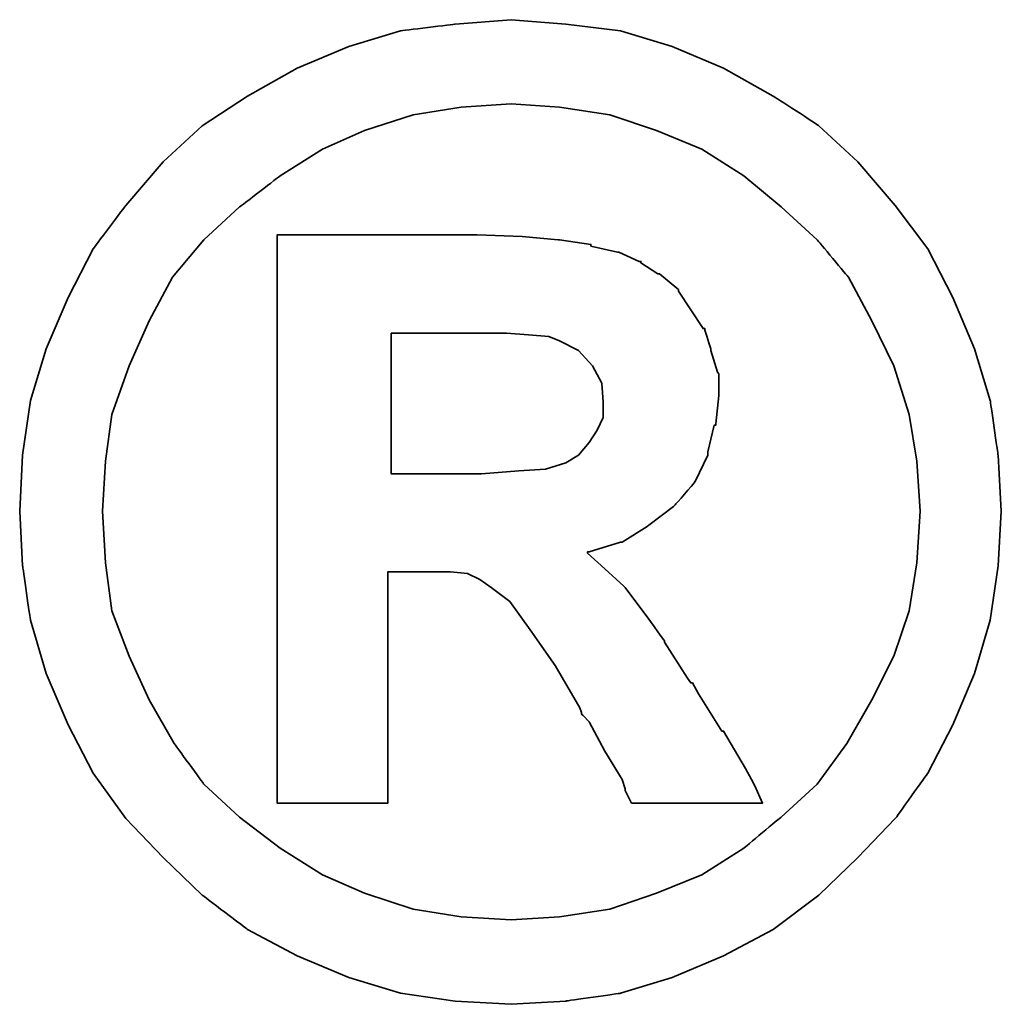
# Model space of a CAD drawing. Header units: millimetres. Extents: x 25 to 410, y 132 to 267.
# Tile 46 of 49: x 334.76 to 336.4, y 175.65 to 177.3. Entities that reach past the tile are written whole.
import ezdxf

# ---------------------------------------------------------------- set-up
doc = ezdxf.new("R2010")
doc.units = ezdxf.units.MM
doc.layers.add('DIM', color=4, linetype='CONTINUOUS')
doc.layers.add('layer 1', color=7, linetype='CONTINUOUS')

# ---------------------------------------------------------------- blocks, each defined once
blk = doc.blocks.new('TBI MOTION logo(完整正式版)')
at = {"layer": 'layer 1', "color": 22, "lineweight": 35}
for points, knots in [([(81.20634, 4.98624), (81.20634, 4.98624), (81.18649, 5.32862), (81.18649, 5.32862), (81.18649, 5.32862), (81.18649, 5.32862), (81.13886, 5.66206), (81.13886, 5.66206), (81.13886, 5.66206), (81.13886, 5.66206), (81.04359, 5.97764), (81.04359, 5.97764), (81.04359, 5.97764), (81.04359, 5.97764), (80.91061, 6.29124), (80.91061, 6.29124), (80.91061, 6.29124), (80.91061, 6.29124), (80.75778, 6.58697), (80.75778, 6.58697), (80.75778, 6.58697), (80.75778, 6.58697), (80.5593, 6.85294), (80.5593, 6.85294), (80.5593, 6.85294), (80.5593, 6.85294), (80.33105, 7.1189), (80.33105, 7.1189), (80.33105, 7.1189), (80.33105, 7.1189), (80.09287, 7.33921), (80.09287, 7.33921), (80.09287, 7.33921), (80.09287, 7.33921), (79.815, 7.51982), (79.815, 7.51982), (79.815, 7.51982), (79.815, 7.51982), (79.51133, 7.69051), (79.51133, 7.69051), (79.51133, 7.69051), (79.51133, 7.69051), (79.19773, 7.8235), (79.19773, 7.8235), (79.19773, 7.8235), (79.19773, 7.8235), (78.88215, 7.91877), (78.88215, 7.91877), (78.88215, 7.91877), (78.88215, 7.91877), (78.54871, 7.95846), (78.54871, 7.95846), (78.54871, 7.95846), (78.54871, 7.95846), (78.21526, 7.98625), (78.21526, 7.98625), (78.21526, 7.98625), (78.21526, 7.98625), (77.87388, 7.95846), (77.87388, 7.95846), (77.87388, 7.95846), (77.87388, 7.95846), (77.54044, 7.91877), (77.54044, 7.91877), (77.54044, 7.91877), (77.54044, 7.91877), (77.22485, 7.8235), (77.22485, 7.8235), (77.22485, 7.8235), (77.22485, 7.8235), (76.91027, 7.69051), (76.91027, 7.69051), (76.91027, 7.69051), (76.91027, 7.69051), (76.6056, 7.51982), (76.6056, 7.51982), (76.6056, 7.51982), (76.6056, 7.51982), (76.32972, 7.33921), (76.32972, 7.33921), (76.32972, 7.33921), (76.32972, 7.33921), (76.09154, 7.1189), (76.09154, 7.1189), (76.09154, 7.1189), (76.09154, 7.1189), (75.86329, 6.85294), (75.86329, 6.85294), (75.86329, 6.85294), (75.86329, 6.85294), (75.66382, 6.58697), (75.66382, 6.58697), (75.66382, 6.58697), (75.66382, 6.58697), (75.51099, 6.29124), (75.51099, 6.29124), (75.51099, 6.29124), (75.51099, 6.29124), (75.37702, 5.97764), (75.37702, 5.97764), (75.37702, 5.97764), (75.37702, 5.97764), (75.28175, 5.66206), (75.28175, 5.66206), (75.28175, 5.66206), (75.28175, 5.66206), (75.23411, 5.32862), (75.23411, 5.32862), (75.23411, 5.32862), (75.23411, 5.32862), (75.21625, 4.98624), (75.21625, 4.98624), (75.21625, 4.98624), (75.21625, 4.98624), (75.23411, 4.6528), (75.23411, 4.6528), (75.23411, 4.6528), (75.23411, 4.6528), (75.28175, 4.32035), (75.28175, 4.32035), (75.28175, 4.32035), (75.28175, 4.32035), (75.37702, 3.99583), (75.37702, 3.99583), (75.37702, 3.99583), (75.37702, 3.99583), (75.51099, 3.68224), (75.51099, 3.68224), (75.51099, 3.68224), (75.51099, 3.68224), (75.66382, 3.38749), (75.66382, 3.38749), (75.66382, 3.38749), (75.66382, 3.38749), (75.86329, 3.10963), (75.86329, 3.10963), (75.86329, 3.10963), (75.86329, 3.10963), (76.09154, 2.87145), (76.09154, 2.87145), (76.09154, 2.87145), (76.09154, 2.87145), (76.32972, 2.6432), (76.32972, 2.6432), (76.32972, 2.6432), (76.32972, 2.6432), (76.6056, 2.43381), (76.6056, 2.43381), (76.6056, 2.43381), (76.6056, 2.43381), (76.91027, 2.27205), (76.91027, 2.27205), (76.91027, 2.27205), (76.91027, 2.27205), (77.22485, 2.13906), (77.22485, 2.13906), (77.22485, 2.13906), (77.22485, 2.13906), (77.54044, 2.0438), (77.54044, 2.0438), (77.54044, 2.0438), (77.54044, 2.0438), (77.87388, 1.99616), (77.87388, 1.99616), (77.87388, 1.99616), (77.87388, 1.99616), (78.21526, 1.97631), (78.21526, 1.97631), (78.21526, 1.97631), (78.21526, 1.97631), (78.54871, 1.99616), (78.54871, 1.99616), (78.54871, 1.99616), (78.54871, 1.99616), (78.88215, 2.0438), (78.88215, 2.0438), (78.88215, 2.0438), (78.88215, 2.0438), (79.19773, 2.13906), (79.19773, 2.13906), (79.19773, 2.13906), (79.19773, 2.13906), (79.51133, 2.27205), (79.51133, 2.27205), (79.51133, 2.27205), (79.51133, 2.27205), (79.815, 2.43381), (79.815, 2.43381), (79.815, 2.43381), (79.815, 2.43381), (80.09287, 2.6432), (80.09287, 2.6432), (80.09287, 2.6432), (80.09287, 2.6432), (80.33105, 2.87145), (80.33105, 2.87145), (80.33105, 2.87145), (80.33105, 2.87145), (80.5593, 3.10963), (80.5593, 3.10963), (80.5593, 3.10963), (80.5593, 3.10963), (80.75778, 3.38749), (80.75778, 3.38749), (80.75778, 3.38749), (80.75778, 3.38749), (80.91061, 3.68224), (80.91061, 3.68224), (80.91061, 3.68224), (80.91061, 3.68224), (81.04359, 3.99583), (81.04359, 3.99583), (81.04359, 3.99583), (81.04359, 3.99583), (81.13886, 4.32035), (81.13886, 4.32035), (81.13886, 4.32035), (81.13886, 4.32035), (81.18649, 4.6528), (81.18649, 4.6528), (81.18649, 4.6528), (81.18649, 4.6528), (81.20634, 4.98624), (81.20634, 4.98624)], [0, 0, 0, 0, 0.0178571, 0.0178571, 0.0178571, 0.0178572, 0.0357143, 0.0357143, 0.0357143, 0.0357143, 0.0535714, 0.0535714, 0.0535714, 0.0535714, 0.0714286, 0.0714286, 0.0714286, 0.0714286, 0.0892857, 0.0892857, 0.0892857, 0.0892857, 0.1071429, 0.1071429, 0.1071429, 0.1071429, 0.125, 0.125, 0.125, 0.125, 0.1428571, 0.1428571, 0.1428571, 0.1428572, 0.1607143, 0.1607143, 0.1607143, 0.1607143, 0.1785714, 0.1785714, 0.1785714, 0.1785714, 0.1964286, 0.1964286, 0.1964286, 0.1964286, 0.2142857, 0.2142857, 0.2142857, 0.2142857, 0.2321429, 0.2321429, 0.2321429, 0.2321429, 0.25, 0.25, 0.25, 0.25, 0.2678571, 0.2678571, 0.2678571, 0.2678572, 0.2857143, 0.2857143, 0.2857143, 0.2857143, 0.3035714, 0.3035714, 0.3035714, 0.3035714, 0.3214286, 0.3214286, 0.3214286, 0.3214286, 0.3392857, 0.3392857, 0.3392857, 0.3392857, 0.3571429, 0.3571429, 0.3571429, 0.3571429, 0.375, 0.375, 0.375, 0.375, 0.3928571, 0.3928571, 0.3928571, 0.3928572, 0.4107143, 0.4107143, 0.4107143, 0.4107143, 0.4285714, 0.4285714, 0.4285714, 0.4285714, 0.4464286, 0.4464286, 0.4464286, 0.4464286, 0.4642857, 0.4642857, 0.4642857, 0.4642857, 0.4821429, 0.4821429, 0.4821429, 0.4821429, 0.5, 0.5, 0.5, 0.5, 0.5178571, 0.5178571, 0.5178571, 0.5178572, 0.5357143, 0.5357143, 0.5357143, 0.5357143, 0.5535714, 0.5535714, 0.5535714, 0.5535714, 0.5714286, 0.5714286, 0.5714286, 0.5714286, 0.5892857, 0.5892857, 0.5892857, 0.5892857, 0.6071429, 0.6071429, 0.6071429, 0.6071429, 0.625, 0.625, 0.625, 0.625, 0.6428571, 0.6428571, 0.6428571, 0.6428572, 0.6607143, 0.6607143, 0.6607143, 0.6607143, 0.6785714, 0.6785714, 0.6785714, 0.6785714, 0.6964286, 0.6964286, 0.6964286, 0.6964286, 0.7142857, 0.7142857, 0.7142857, 0.7142857, 0.7321429, 0.7321429, 0.7321429, 0.7321429, 0.75, 0.75, 0.75, 0.75, 0.7678571, 0.7678571, 0.7678571, 0.7678572, 0.7857143, 0.7857143, 0.7857143, 0.7857143, 0.8035714, 0.8035714, 0.8035714, 0.8035714, 0.8214286, 0.8214286, 0.8214286, 0.8214286, 0.8392857, 0.8392857, 0.8392857, 0.8392857, 0.8571429, 0.8571429, 0.8571429, 0.8571429, 0.875, 0.875, 0.875, 0.875, 0.8928571, 0.8928571, 0.8928571, 0.8928572, 0.9107143, 0.9107143, 0.9107143, 0.9107143, 0.9285714, 0.9285714, 0.9285714, 0.9285714, 0.9464286, 0.9464286, 0.9464286, 0.9464286, 0.9642857, 0.9642857, 0.9642857, 0.9642857, 0.9821429, 0.9821429, 0.9821429, 0.9821429, 1, 1, 1, 1]), ([(80.71014, 4.98624), (80.71014, 4.98624), (80.69129, 5.29091), (80.69129, 5.29091), (80.69129, 5.29091), (80.69129, 5.29091), (80.64464, 5.57672), (80.64464, 5.57672), (80.64464, 5.57672), (80.64464, 5.57672), (80.54937, 5.87245), (80.54937, 5.87245), (80.54937, 5.87245), (80.54937, 5.87245), (80.41639, 6.14833), (80.41639, 6.14833), (80.41639, 6.14833), (80.41639, 6.14833), (80.27349, 6.41429), (80.27349, 6.41429), (80.27349, 6.41429), (80.27349, 6.41429), (80.08295, 6.64255), (80.08295, 6.64255), (80.08295, 6.64255), (80.08295, 6.64255), (79.86264, 6.84301), (79.86264, 6.84301), (79.86264, 6.84301), (79.86264, 6.84301), (79.63439, 7.03355), (79.63439, 7.03355), (79.63439, 7.03355), (79.63439, 7.03355), (79.37835, 7.1963), (79.37835, 7.1963), (79.37835, 7.1963), (79.37835, 7.1963), (79.10246, 7.30944), (79.10246, 7.30944), (79.10246, 7.30944), (79.10246, 7.30944), (78.81665, 7.40471), (78.81665, 7.40471), (78.81665, 7.40471), (78.81665, 7.40471), (78.511, 7.45234), (78.511, 7.45234), (78.511, 7.45234), (78.511, 7.45234), (78.21526, 7.47219), (78.21526, 7.47219), (78.21526, 7.47219), (78.21526, 7.47219), (77.9106, 7.45234), (77.9106, 7.45234), (77.9106, 7.45234), (77.9106, 7.45234), (77.61685, 7.40471), (77.61685, 7.40471), (77.61685, 7.40471), (77.61685, 7.40471), (77.32012, 7.30944), (77.32012, 7.30944), (77.32012, 7.30944), (77.32012, 7.30944), (77.06309, 7.1963), (77.06309, 7.1963), (77.06309, 7.1963), (77.06309, 7.1963), (76.80606, 7.03355), (76.80606, 7.03355), (76.80606, 7.03355), (76.80606, 7.03355), (76.55797, 6.84301), (76.55797, 6.84301), (76.55797, 6.84301), (76.55797, 6.84301), (76.34063, 6.64255), (76.34063, 6.64255), (76.34063, 6.64255), (76.34063, 6.64255), (76.1491, 6.41429), (76.1491, 6.41429), (76.1491, 6.41429), (76.1491, 6.41429), (76.0062, 6.14833), (76.0062, 6.14833), (76.0062, 6.14833), (76.0062, 6.14833), (75.88314, 5.87245), (75.88314, 5.87245), (75.88314, 5.87245), (75.88314, 5.87245), (75.77794, 5.57672), (75.77794, 5.57672), (75.77794, 5.57672), (75.77794, 5.57672), (75.73924, 5.29091), (75.73924, 5.29091), (75.73924, 5.29091), (75.73924, 5.29091), (75.72039, 4.98624), (75.72039, 4.98624), (75.72039, 4.98624), (75.72039, 4.98624), (75.73924, 4.67165), (75.73924, 4.67165), (75.73924, 4.67165), (75.73924, 4.67165), (75.77794, 4.37791), (75.77794, 4.37791), (75.77794, 4.37791), (75.77794, 4.37791), (75.88314, 4.10102), (75.88314, 4.10102), (75.88314, 4.10102), (75.88314, 4.10102), (76.0062, 3.83407), (76.0062, 3.83407), (76.0062, 3.83407), (76.0062, 3.83407), (76.15902, 3.56811), (76.15902, 3.56811), (76.15902, 3.56811), (76.15902, 3.56811), (76.34063, 3.32001), (76.34063, 3.32001), (76.34063, 3.32001), (76.34063, 3.32001), (76.55797, 3.11955), (76.55797, 3.11955), (76.55797, 3.11955), (76.55797, 3.11955), (76.80606, 2.92901), (76.80606, 2.92901), (76.80606, 2.92901), (76.80606, 2.92901), (77.06309, 2.76725), (77.06309, 2.76725), (77.06309, 2.76725), (77.06309, 2.76725), (77.32012, 2.65412), (77.32012, 2.65412), (77.32012, 2.65412), (77.32012, 2.65412), (77.61685, 2.55786), (77.61685, 2.55786), (77.61685, 2.55786), (77.61685, 2.55786), (77.9106, 2.51022), (77.9106, 2.51022), (77.9106, 2.51022), (77.9106, 2.51022), (78.21526, 2.49137), (78.21526, 2.49137), (78.21526, 2.49137), (78.21526, 2.49137), (78.511, 2.51022), (78.511, 2.51022), (78.511, 2.51022), (78.511, 2.51022), (78.81665, 2.55786), (78.81665, 2.55786), (78.81665, 2.55786), (78.81665, 2.55786), (79.10246, 2.65412), (79.10246, 2.65412), (79.10246, 2.65412), (79.10246, 2.65412), (79.37835, 2.76725), (79.37835, 2.76725), (79.37835, 2.76725), (79.37835, 2.76725), (79.63439, 2.92901), (79.63439, 2.92901), (79.63439, 2.92901), (79.63439, 2.92901), (79.86264, 3.11955), (79.86264, 3.11955), (79.86264, 3.11955), (79.86264, 3.11955), (80.08295, 3.32001), (80.08295, 3.32001), (80.08295, 3.32001), (80.08295, 3.32001), (80.26356, 3.56811), (80.26356, 3.56811), (80.26356, 3.56811), (80.26356, 3.56811), (80.41639, 3.83407), (80.41639, 3.83407), (80.41639, 3.83407), (80.41639, 3.83407), (80.54937, 4.10102), (80.54937, 4.10102), (80.54937, 4.10102), (80.54937, 4.10102), (80.64464, 4.37791), (80.64464, 4.37791), (80.64464, 4.37791), (80.64464, 4.37791), (80.69129, 4.67165), (80.69129, 4.67165), (80.69129, 4.67165), (80.69129, 4.67165), (80.71014, 4.98624), (80.71014, 4.98624)], [0, 0, 0, 0, 0.0192308, 0.0192308, 0.0192308, 0.0192308, 0.0384615, 0.0384615, 0.0384615, 0.0384615, 0.0576923, 0.0576923, 0.0576923, 0.0576923, 0.0769231, 0.0769231, 0.0769231, 0.0769231, 0.0961538, 0.0961538, 0.0961538, 0.0961539, 0.1153846, 0.1153846, 0.1153846, 0.1153846, 0.1346154, 0.1346154, 0.1346154, 0.1346154, 0.1538462, 0.1538462, 0.1538462, 0.1538462, 0.1730769, 0.1730769, 0.1730769, 0.1730769, 0.1923077, 0.1923077, 0.1923077, 0.1923077, 0.2115385, 0.2115385, 0.2115385, 0.2115385, 0.2307692, 0.2307692, 0.2307692, 0.2307692, 0.25, 0.25, 0.25, 0.25, 0.2692308, 0.2692308, 0.2692308, 0.2692308, 0.2884615, 0.2884615, 0.2884615, 0.2884615, 0.3076923, 0.3076923, 0.3076923, 0.3076923, 0.3269231, 0.3269231, 0.3269231, 0.3269231, 0.3461538, 0.3461538, 0.3461538, 0.3461539, 0.3653846, 0.3653846, 0.3653846, 0.3653846, 0.3846154, 0.3846154, 0.3846154, 0.3846154, 0.4038462, 0.4038462, 0.4038462, 0.4038462, 0.4230769, 0.4230769, 0.4230769, 0.4230769, 0.4423077, 0.4423077, 0.4423077, 0.4423077, 0.4615385, 0.4615385, 0.4615385, 0.4615385, 0.4807692, 0.4807692, 0.4807692, 0.4807692, 0.5, 0.5, 0.5, 0.5, 0.5192308, 0.5192308, 0.5192308, 0.5192308, 0.5384615, 0.5384615, 0.5384615, 0.5384615, 0.5576923, 0.5576923, 0.5576923, 0.5576923, 0.5769231, 0.5769231, 0.5769231, 0.5769231, 0.5961538, 0.5961538, 0.5961538, 0.5961539, 0.6153846, 0.6153846, 0.6153846, 0.6153846, 0.6346154, 0.6346154, 0.6346154, 0.6346154, 0.6538462, 0.6538462, 0.6538462, 0.6538462, 0.6730769, 0.6730769, 0.6730769, 0.6730769, 0.6923077, 0.6923077, 0.6923077, 0.6923077, 0.7115385, 0.7115385, 0.7115385, 0.7115385, 0.7307692, 0.7307692, 0.7307692, 0.7307692, 0.75, 0.75, 0.75, 0.75, 0.7692308, 0.7692308, 0.7692308, 0.7692308, 0.7884615, 0.7884615, 0.7884615, 0.7884615, 0.8076923, 0.8076923, 0.8076923, 0.8076923, 0.8269231, 0.8269231, 0.8269231, 0.8269231, 0.8461538, 0.8461538, 0.8461538, 0.8461539, 0.8653846, 0.8653846, 0.8653846, 0.8653846, 0.8846154, 0.8846154, 0.8846154, 0.8846154, 0.9038462, 0.9038462, 0.9038462, 0.9038462, 0.9230769, 0.9230769, 0.9230769, 0.9230769, 0.9423077, 0.9423077, 0.9423077, 0.9423077, 0.9615385, 0.9615385, 0.9615385, 0.9615385, 0.9807692, 0.9807692, 0.9807692, 0.9807692, 1, 1, 1, 1]), ([(76.78721, 3.2823), (76.78721, 3.2823), (76.78721, 3.32001), (76.78721, 3.32001), (76.78721, 3.32001), (76.78721, 3.32001), (76.78721, 3.42422), (76.78721, 3.42422), (76.78721, 3.42422), (76.78721, 3.42422), (76.78721, 3.59689), (76.78721, 3.59689), (76.78721, 3.59689), (76.78721, 3.59689), (76.78721, 3.80529), (76.78721, 3.80529), (76.78721, 3.80529), (76.78721, 3.80529), (76.78721, 4.0524), (76.78721, 4.0524), (76.78721, 4.0524), (76.78721, 4.0524), (76.78721, 4.32035), (76.78721, 4.32035), (76.78721, 4.32035), (76.78721, 4.32035), (76.78721, 4.92868), (76.78721, 4.92868), (76.78721, 4.92868), (76.78721, 4.92868), (76.78721, 5.53801), (76.78721, 5.53801), (76.78721, 5.53801), (76.78721, 5.53801), (76.78721, 5.82482), (76.78721, 5.82482), (76.78721, 5.82482), (76.78721, 5.82482), (76.78721, 6.07291), (76.78721, 6.07291), (76.78721, 6.07291), (76.78721, 6.07291), (76.78721, 6.30017), (76.78721, 6.30017), (76.78721, 6.30017), (76.78721, 6.30017), (76.78721, 6.45399), (76.78721, 6.45399), (76.78721, 6.45399), (76.78721, 6.45399), (76.78721, 6.5572), (76.78721, 6.5572), (76.78721, 6.5572), (76.78721, 6.5572), (76.78721, 6.59689), (76.78721, 6.59689), (76.78721, 6.59689), (76.78721, 6.59689), (76.78721, 6.67232), (76.78721, 6.67232), (76.78721, 6.67232), (76.78721, 6.67232), (76.8537, 6.67232), (76.8537, 6.67232), (76.8537, 6.67232), (76.8537, 6.67232), (76.87355, 6.67232), (76.87355, 6.67232), (76.87355, 6.67232), (76.87355, 6.67232), (76.91027, 6.67232), (76.91027, 6.67232), (76.91027, 6.67232), (76.91027, 6.67232), (77.04424, 6.67232), (77.04424, 6.67232), (77.04424, 6.67232), (77.04424, 6.67232), (77.22485, 6.67232), (77.22485, 6.67232), (77.22485, 6.67232), (77.22485, 6.67232), (77.43524, 6.67232), (77.43524, 6.67232), (77.43524, 6.67232), (77.43524, 6.67232), (77.65357, 6.67232), (77.65357, 6.67232), (77.65357, 6.67232), (77.65357, 6.67232), (77.82625, 6.67232), (77.82625, 6.67232), (77.82625, 6.67232), (77.82625, 6.67232), (77.94037, 6.67232), (77.94037, 6.67232), (77.94037, 6.67232), (77.94037, 6.67232), (77.97709, 6.67232), (77.97709, 6.67232), (77.97709, 6.67232), (77.97709, 6.67232), (77.99694, 6.67232), (77.99694, 6.67232), (77.99694, 6.67232), (77.99694, 6.67232), (78.00686, 6.67232), (78.00686, 6.67232), (78.00686, 6.67232), (78.00686, 6.67232), (78.28275, 6.6624), (78.28275, 6.6624), (78.28275, 6.6624), (78.28275, 6.6624), (78.50107, 6.64255), (78.50107, 6.64255), (78.50107, 6.64255), (78.50107, 6.64255), (78.511, 6.64255), (78.511, 6.64255), (78.511, 6.64255), (78.511, 6.64255), (78.70154, 6.61476), (78.70154, 6.61476), (78.70154, 6.61476), (78.70154, 6.61476), (78.70154, 6.60483), (78.70154, 6.60483), (78.70154, 6.60483), (78.70154, 6.60483), (78.86429, 6.56713), (78.86429, 6.56713), (78.86429, 6.56713), (78.86429, 6.56713), (78.87223, 6.56713), (78.87223, 6.56713), (78.87223, 6.56713), (78.87223, 6.56713), (78.99727, 6.51056), (78.99727, 6.51056), (78.99727, 6.51056), (78.99727, 6.51056), (79.00719, 6.51056), (79.00719, 6.51056), (79.00719, 6.51056), (79.00719, 6.51056), (79.00719, 6.50162), (79.00719, 6.50162), (79.00719, 6.50162), (79.00719, 6.50162), (79.1104, 6.43415), (79.1104, 6.43415), (79.1104, 6.43415), (79.1104, 6.43415), (79.12132, 6.43415), (79.12132, 6.43415), (79.12132, 6.43415), (79.12132, 6.43415), (79.22552, 6.34781), (79.22552, 6.34781), (79.22552, 6.34781), (79.22552, 6.34781), (79.23544, 6.33888), (79.23544, 6.33888), (79.23544, 6.33888), (79.23544, 6.33888), (79.23544, 6.32895), (79.23544, 6.32895), (79.23544, 6.32895), (79.23544, 6.32895), (79.31087, 6.21483), (79.31087, 6.21483), (79.31087, 6.21483), (79.31087, 6.21483), (79.38629, 6.1007), (79.38629, 6.1007), (79.38629, 6.1007), (79.38629, 6.1007), (79.3972, 6.1007), (79.3972, 6.1007), (79.3972, 6.1007), (79.3972, 6.1007), (79.3972, 6.09078), (79.3972, 6.09078), (79.3972, 6.09078), (79.3972, 6.09078), (79.43392, 5.97764), (79.43392, 5.97764), (79.43392, 5.97764), (79.43392, 5.97764), (79.43392, 5.96772), (79.43392, 5.96772), (79.43392, 5.96772), (79.43392, 5.96772), (79.47362, 5.83474), (79.47362, 5.83474), (79.47362, 5.83474), (79.47362, 5.83474), (79.48156, 5.82482), (79.48156, 5.82482), (79.48156, 5.82482), (79.48156, 5.82482), (79.48156, 5.69977), (79.48156, 5.69977), (79.48156, 5.69977), (79.48156, 5.69977), (79.48156, 5.69183), (79.48156, 5.69183), (79.48156, 5.69183), (79.48156, 5.69183), (79.4637, 5.51915), (79.4637, 5.51915), (79.4637, 5.51915), (79.4637, 5.51915), (79.4637, 5.51122), (79.4637, 5.51122), (79.4637, 5.51122), (79.4637, 5.51122), (79.45377, 5.51122), (79.45377, 5.51122), (79.45377, 5.51122), (79.45377, 5.51122), (79.41507, 5.34847), (79.41507, 5.34847), (79.41507, 5.34847), (79.41507, 5.34847), (79.41507, 5.33854), (79.41507, 5.33854), (79.41507, 5.33854), (79.41507, 5.33854), (79.41507, 5.32862), (79.41507, 5.32862), (79.41507, 5.32862), (79.41507, 5.32862), (79.33865, 5.16785), (79.33865, 5.16785), (79.33865, 5.16785), (79.33865, 5.16785), (79.33071, 5.15693), (79.33071, 5.15693), (79.33071, 5.15693), (79.33071, 5.15693), (79.2156, 5.02495), (79.2156, 5.02495), (79.2156, 5.02495), (79.2156, 5.02495), (79.20567, 5.01502), (79.20567, 5.01502), (79.20567, 5.01502), (79.20567, 5.01502), (79.05483, 4.89991), (79.05483, 4.89991), (79.05483, 4.89991), (79.05483, 4.89991), (79.04491, 4.89197), (79.04491, 4.89197), (79.04491, 4.89197), (79.04491, 4.89197), (78.89208, 4.7967), (78.89208, 4.7967), (78.89208, 4.7967), (78.89208, 4.7967), (78.88215, 4.7967), (78.88215, 4.7967), (78.88215, 4.7967), (78.88215, 4.7967), (78.69161, 4.73913), (78.69161, 4.73913), (78.69161, 4.73913), (78.69161, 4.73913), (78.68169, 4.73913), (78.68169, 4.73913), (78.68169, 4.73913), (78.68169, 4.73913), (78.68169, 4.72921), (78.68169, 4.72921), (78.68169, 4.72921), (78.68169, 4.72921), (78.78688, 4.63394), (78.78688, 4.63394), (78.78688, 4.63394), (78.78688, 4.63394), (78.902, 4.52875), (78.902, 4.52875), (78.902, 4.52875), (78.902, 4.52875), (78.91093, 4.52081), (78.91093, 4.52081), (78.91093, 4.52081), (78.91093, 4.52081), (79.02506, 4.36798), (79.02506, 4.36798), (79.02506, 4.36798), (79.02506, 4.36798), (79.1501, 4.1953), (79.1501, 4.1953), (79.1501, 4.1953), (79.1501, 4.1953), (79.1501, 4.18736), (79.1501, 4.18736), (79.1501, 4.18736), (79.1501, 4.18736), (79.29201, 3.96705), (79.29201, 3.96705), (79.29201, 3.96705), (79.29201, 3.96705), (79.31087, 3.93828), (79.31087, 3.93828), (79.31087, 3.93828), (79.31087, 3.93828), (79.32079, 3.93828), (79.32079, 3.93828), (79.32079, 3.93828), (79.32079, 3.93828), (79.3585, 3.87178), (79.3585, 3.87178), (79.3585, 3.87178), (79.3585, 3.87178), (79.50141, 3.64353), (79.50141, 3.64353), (79.50141, 3.64353), (79.50141, 3.64353), (79.51133, 3.64353), (79.51133, 3.64353), (79.51133, 3.64353), (79.51133, 3.64353), (79.64431, 3.41528), (79.64431, 3.41528), (79.64431, 3.41528), (79.64431, 3.41528), (79.68202, 3.3478), (79.68202, 3.3478), (79.68202, 3.3478), (79.68202, 3.3478), (79.70187, 3.31009), (79.70187, 3.31009), (79.70187, 3.31009), (79.70187, 3.31009), (79.7495, 3.2049), (79.7495, 3.2049), (79.7495, 3.2049), (79.7495, 3.2049), (79.64431, 3.2049), (79.64431, 3.2049), (79.64431, 3.2049), (79.64431, 3.2049), (79.62546, 3.2049), (79.62546, 3.2049), (79.62546, 3.2049), (79.62546, 3.2049), (79.53912, 3.2049), (79.53912, 3.2049), (79.53912, 3.2049), (79.53912, 3.2049), (79.31087, 3.2049), (79.31087, 3.2049), (79.31087, 3.2049), (79.31087, 3.2049), (79.08262, 3.2049), (79.08262, 3.2049), (79.08262, 3.2049), (79.08262, 3.2049), (79.00719, 3.2049), (79.00719, 3.2049), (79.00719, 3.2049), (79.00719, 3.2049), (78.98735, 3.2049), (78.98735, 3.2049), (78.98735, 3.2049), (78.98735, 3.2049), (78.94964, 3.2049), (78.94964, 3.2049), (78.94964, 3.2049), (78.94964, 3.2049), (78.92979, 3.24459), (78.92979, 3.24459), (78.92979, 3.24459), (78.92979, 3.24459), (78.91093, 3.2823), (78.91093, 3.2823), (78.91093, 3.2823), (78.91093, 3.2823), (78.91093, 3.29223), (78.91093, 3.29223), (78.91093, 3.29223), (78.91093, 3.29223), (78.89208, 3.3478), (78.89208, 3.3478), (78.89208, 3.3478), (78.89208, 3.3478), (78.78688, 3.52048), (78.78688, 3.52048), (78.78688, 3.52048), (78.78688, 3.52048), (78.69161, 3.7001), (78.69161, 3.7001), (78.69161, 3.7001), (78.69161, 3.7001), (78.6539, 3.7388), (78.6539, 3.7388), (78.6539, 3.7388), (78.6539, 3.7388), (78.64398, 3.74873), (78.64398, 3.74873), (78.64398, 3.74873), (78.64398, 3.74873), (78.64398, 3.75766), (78.64398, 3.75766), (78.64398, 3.75766), (78.64398, 3.75766), (78.63405, 3.78644), (78.63405, 3.78644), (78.63405, 3.78644), (78.63405, 3.78644), (78.48321, 4.04347), (78.48321, 4.04347), (78.48321, 4.04347), (78.48321, 4.04347), (78.33038, 4.2618), (78.33038, 4.2618), (78.33038, 4.2618), (78.33038, 4.2618), (78.20732, 4.43447), (78.20732, 4.43447), (78.20732, 4.43447), (78.20732, 4.43447), (78.09221, 4.52081), (78.09221, 4.52081), (78.09221, 4.52081), (78.09221, 4.52081), (78.02472, 4.56845), (78.02472, 4.56845), (78.02472, 4.56845), (78.02472, 4.56845), (77.9493, 4.60616), (77.9493, 4.60616), (77.9493, 4.60616), (77.9493, 4.60616), (77.8451, 4.61608), (77.8451, 4.61608), (77.8451, 4.61608), (77.8451, 4.61608), (77.71113, 4.61608), (77.71113, 4.61608), (77.71113, 4.61608), (77.71113, 4.61608), (77.69128, 4.61608), (77.69128, 4.61608), (77.69128, 4.61608), (77.69128, 4.61608), (77.67342, 4.61608), (77.67342, 4.61608), (77.67342, 4.61608), (77.67342, 4.61608), (77.5583, 4.61608), (77.5583, 4.61608), (77.5583, 4.61608), (77.5583, 4.61608), (77.46303, 4.61608), (77.46303, 4.61608), (77.46303, 4.61608), (77.46303, 4.61608), (77.46303, 4.54761), (77.46303, 4.54761), (77.46303, 4.54761), (77.46303, 4.54761), (77.46303, 4.47318), (77.46303, 4.47318), (77.46303, 4.47318), (77.46303, 4.47318), (77.46303, 4.24294), (77.46303, 4.24294), (77.46303, 4.24294), (77.46303, 4.24294), (77.46303, 3.99583), (77.46303, 3.99583), (77.46303, 3.99583), (77.46303, 3.99583), (77.46303, 3.72888), (77.46303, 3.72888), (77.46303, 3.72888), (77.46303, 3.72888), (77.46303, 3.51055), (77.46303, 3.51055), (77.46303, 3.51055), (77.46303, 3.51055), (77.46303, 3.42422), (77.46303, 3.42422), (77.46303, 3.42422), (77.46303, 3.42422), (77.46303, 3.35773), (77.46303, 3.35773), (77.46303, 3.35773), (77.46303, 3.35773), (77.46303, 3.30017), (77.46303, 3.30017), (77.46303, 3.30017), (77.46303, 3.30017), (77.46303, 3.2823), (77.46303, 3.2823), (77.46303, 3.2823), (77.46303, 3.2823), (77.46303, 3.2049), (77.46303, 3.2049), (77.46303, 3.2049), (77.46303, 3.2049), (77.39753, 3.2049), (77.39753, 3.2049), (77.39753, 3.2049), (77.39753, 3.2049), (77.37768, 3.2049), (77.37768, 3.2049), (77.37768, 3.2049), (77.37768, 3.2049), (77.32012, 3.2049), (77.32012, 3.2049), (77.32012, 3.2049), (77.32012, 3.2049), (77.12165, 3.2049), (77.12165, 3.2049), (77.12165, 3.2049), (77.12165, 3.2049), (76.94897, 3.2049), (76.94897, 3.2049), (76.94897, 3.2049), (76.94897, 3.2049), (76.8924, 3.2049), (76.8924, 3.2049), (76.8924, 3.2049), (76.8924, 3.2049), (76.8537, 3.2049), (76.8537, 3.2049), (76.8537, 3.2049), (76.8537, 3.2049), (76.78721, 3.2049), (76.78721, 3.2049), (76.78721, 3.2049), (76.78721, 3.2049), (76.78721, 3.2823), (76.78721, 3.2823)], [0, 0, 0, 0, 0.0074074, 0.0074074, 0.0074074, 0.0074074, 0.0148148, 0.0148148, 0.0148148, 0.0148148, 0.0222222, 0.0222222, 0.0222222, 0.0222222, 0.0296296, 0.0296296, 0.0296296, 0.0296296, 0.037037, 0.037037, 0.037037, 0.037037, 0.0444444, 0.0444444, 0.0444444, 0.0444445, 0.0518519, 0.0518519, 0.0518519, 0.0518519, 0.0592593, 0.0592593, 0.0592593, 0.0592593, 0.0666667, 0.0666667, 0.0666667, 0.0666667, 0.0740741, 0.0740741, 0.0740741, 0.0740741, 0.0814815, 0.0814815, 0.0814815, 0.0814815, 0.0888889, 0.0888889, 0.0888889, 0.0888889, 0.0962963, 0.0962963, 0.0962963, 0.0962963, 0.1037037, 0.1037037, 0.1037037, 0.1037037, 0.1111111, 0.1111111, 0.1111111, 0.1111111, 0.1185185, 0.1185185, 0.1185185, 0.1185185, 0.1259259, 0.1259259, 0.1259259, 0.1259259, 0.1333333, 0.1333333, 0.1333333, 0.1333333, 0.1407407, 0.1407407, 0.1407407, 0.1407408, 0.1481481, 0.1481481, 0.1481481, 0.1481482, 0.1555556, 0.1555556, 0.1555556, 0.1555556, 0.162963, 0.162963, 0.162963, 0.162963, 0.1703704, 0.1703704, 0.1703704, 0.1703704, 0.1777778, 0.1777778, 0.1777778, 0.1777778, 0.1851852, 0.1851852, 0.1851852, 0.1851852, 0.1925926, 0.1925926, 0.1925926, 0.1925926, 0.2, 0.2, 0.2, 0.2, 0.2074074, 0.2074074, 0.2074074, 0.2074074, 0.2148148, 0.2148148, 0.2148148, 0.2148148, 0.2222222, 0.2222222, 0.2222222, 0.2222222, 0.2296296, 0.2296296, 0.2296296, 0.2296296, 0.237037, 0.237037, 0.237037, 0.237037, 0.2444444, 0.2444444, 0.2444444, 0.2444445, 0.2518519, 0.2518519, 0.2518519, 0.2518519, 0.2592593, 0.2592593, 0.2592593, 0.2592593, 0.2666667, 0.2666667, 0.2666667, 0.2666667, 0.2740741, 0.2740741, 0.2740741, 0.2740741, 0.2814815, 0.2814815, 0.2814815, 0.2814815, 0.2888889, 0.2888889, 0.2888889, 0.2888889, 0.2962963, 0.2962963, 0.2962963, 0.2962963, 0.3037037, 0.3037037, 0.3037037, 0.3037037, 0.3111111, 0.3111111, 0.3111111, 0.3111111, 0.3185185, 0.3185185, 0.3185185, 0.3185185, 0.3259259, 0.3259259, 0.3259259, 0.3259259, 0.3333333, 0.3333333, 0.3333333, 0.3333333, 0.3407407, 0.3407407, 0.3407407, 0.3407408, 0.3481481, 0.3481481, 0.3481481, 0.3481482, 0.3555556, 0.3555556, 0.3555556, 0.3555556, 0.362963, 0.362963, 0.362963, 0.362963, 0.3703704, 0.3703704, 0.3703704, 0.3703704, 0.3777778, 0.3777778, 0.3777778, 0.3777778, 0.3851852, 0.3851852, 0.3851852, 0.3851852, 0.3925926, 0.3925926, 0.3925926, 0.3925926, 0.4, 0.4, 0.4, 0.4, 0.4074074, 0.4074074, 0.4074074, 0.4074074, 0.4148148, 0.4148148, 0.4148148, 0.4148148, 0.4222222, 0.4222222, 0.4222222, 0.4222222, 0.4296296, 0.4296296, 0.4296296, 0.4296296, 0.437037, 0.437037, 0.437037, 0.437037, 0.4444444, 0.4444444, 0.4444444, 0.4444445, 0.4518519, 0.4518519, 0.4518519, 0.4518519, 0.4592593, 0.4592593, 0.4592593, 0.4592593, 0.4666667, 0.4666667, 0.4666667, 0.4666667, 0.4740741, 0.4740741, 0.4740741, 0.4740741, 0.4814815, 0.4814815, 0.4814815, 0.4814815, 0.4888889, 0.4888889, 0.4888889, 0.4888889, 0.4962963, 0.4962963, 0.4962963, 0.4962963, 0.5037037, 0.5037037, 0.5037037, 0.5037037, 0.5111111, 0.5111111, 0.5111111, 0.5111111, 0.5185185, 0.5185185, 0.5185185, 0.5185185, 0.5259259, 0.5259259, 0.5259259, 0.5259259, 0.5333333, 0.5333333, 0.5333333, 0.5333333, 0.5407407, 0.5407407, 0.5407407, 0.5407408, 0.5481481, 0.5481481, 0.5481481, 0.5481482, 0.5555556, 0.5555556, 0.5555556, 0.5555556, 0.562963, 0.562963, 0.562963, 0.562963, 0.5703704, 0.5703704, 0.5703704, 0.5703704, 0.5777778, 0.5777778, 0.5777778, 0.5777778, 0.5851852, 0.5851852, 0.5851852, 0.5851852, 0.5925926, 0.5925926, 0.5925926, 0.5925926, 0.6, 0.6, 0.6, 0.6, 0.6074074, 0.6074074, 0.6074074, 0.6074074, 0.6148148, 0.6148148, 0.6148148, 0.6148148, 0.6222222, 0.6222222, 0.6222222, 0.6222222, 0.6296296, 0.6296296, 0.6296296, 0.6296296, 0.637037, 0.637037, 0.637037, 0.637037, 0.6444444, 0.6444444, 0.6444444, 0.6444445, 0.6518519, 0.6518519, 0.6518519, 0.6518519, 0.6592593, 0.6592593, 0.6592593, 0.6592593, 0.6666667, 0.6666667, 0.6666667, 0.6666667, 0.6740741, 0.6740741, 0.6740741, 0.6740741, 0.6814815, 0.6814815, 0.6814815, 0.6814815, 0.6888889, 0.6888889, 0.6888889, 0.6888889, 0.6962963, 0.6962963, 0.6962963, 0.6962963, 0.7037037, 0.7037037, 0.7037037, 0.7037037, 0.7111111, 0.7111111, 0.7111111, 0.7111111, 0.7185185, 0.7185185, 0.7185185, 0.7185185, 0.7259259, 0.7259259, 0.7259259, 0.7259259, 0.7333333, 0.7333333, 0.7333333, 0.7333333, 0.7407407, 0.7407407, 0.7407407, 0.7407408, 0.7481481, 0.7481481, 0.7481481, 0.7481482, 0.7555556, 0.7555556, 0.7555556, 0.7555556, 0.762963, 0.762963, 0.762963, 0.762963, 0.7703704, 0.7703704, 0.7703704, 0.7703704, 0.7777778, 0.7777778, 0.7777778, 0.7777778, 0.7851852, 0.7851852, 0.7851852, 0.7851852, 0.7925926, 0.7925926, 0.7925926, 0.7925926, 0.8, 0.8, 0.8, 0.8, 0.8074074, 0.8074074, 0.8074074, 0.8074074, 0.8148148, 0.8148148, 0.8148148, 0.8148148, 0.8222222, 0.8222222, 0.8222222, 0.8222222, 0.8296296, 0.8296296, 0.8296296, 0.8296296, 0.837037, 0.837037, 0.837037, 0.837037, 0.8444444, 0.8444444, 0.8444444, 0.8444445, 0.8518519, 0.8518519, 0.8518519, 0.8518519, 0.8592593, 0.8592593, 0.8592593, 0.8592593, 0.8666667, 0.8666667, 0.8666667, 0.8666667, 0.8740741, 0.8740741, 0.8740741, 0.8740741, 0.8814815, 0.8814815, 0.8814815, 0.8814815, 0.8888889, 0.8888889, 0.8888889, 0.8888889, 0.8962963, 0.8962963, 0.8962963, 0.8962963, 0.9037037, 0.9037037, 0.9037037, 0.9037037, 0.9111111, 0.9111111, 0.9111111, 0.9111111, 0.9185185, 0.9185185, 0.9185185, 0.9185185, 0.9259259, 0.9259259, 0.9259259, 0.9259259, 0.9333333, 0.9333333, 0.9333333, 0.9333333, 0.9407407, 0.9407407, 0.9407407, 0.9407408, 0.9481481, 0.9481481, 0.9481481, 0.9481482, 0.9555556, 0.9555556, 0.9555556, 0.9555556, 0.962963, 0.962963, 0.962963, 0.962963, 0.9703704, 0.9703704, 0.9703704, 0.9703704, 0.9777778, 0.9777778, 0.9777778, 0.9777778, 0.9851852, 0.9851852, 0.9851852, 0.9851852, 0.9925926, 0.9925926, 0.9925926, 0.9925926, 1, 1, 1, 1]), ([(77.48288, 6.07291), (77.48288, 6.07291), (77.48288, 5.99551), (77.48288, 5.99551), (77.48288, 5.99551), (77.48288, 5.99551), (77.48288, 5.82482), (77.48288, 5.82482), (77.48288, 5.82482), (77.48288, 5.82482), (77.48288, 5.63328), (77.48288, 5.63328), (77.48288, 5.63328), (77.48288, 5.63328), (77.48288, 5.46358), (77.48288, 5.46358), (77.48288, 5.46358), (77.48288, 5.46358), (77.48288, 5.29091), (77.48288, 5.29091), (77.48288, 5.29091), (77.48288, 5.29091), (77.48288, 5.21449), (77.48288, 5.21449), (77.48288, 5.21449), (77.48288, 5.21449), (77.50074, 5.21449), (77.50074, 5.21449), (77.50074, 5.21449), (77.50074, 5.21449), (77.71113, 5.21449), (77.71113, 5.21449), (77.71113, 5.21449), (77.71113, 5.21449), (77.94037, 5.21449), (77.94037, 5.21449), (77.94037, 5.21449), (77.94037, 5.21449), (78.01579, 5.21449), (78.01579, 5.21449), (78.01579, 5.21449), (78.01579, 5.21449), (78.03465, 5.21449), (78.03465, 5.21449), (78.03465, 5.21449), (78.03465, 5.21449), (78.2629, 5.23335), (78.2629, 5.23335), (78.2629, 5.23335), (78.2629, 5.23335), (78.42565, 5.24327), (78.42565, 5.24327), (78.42565, 5.24327), (78.42565, 5.24327), (78.54871, 5.28098), (78.54871, 5.28098), (78.54871, 5.28098), (78.54871, 5.28098), (78.62611, 5.32862), (78.62611, 5.32862), (78.62611, 5.32862), (78.62611, 5.32862), (78.69161, 5.40503), (78.69161, 5.40503), (78.69161, 5.40503), (78.69161, 5.40503), (78.73925, 5.48145), (78.73925, 5.48145), (78.73925, 5.48145), (78.73925, 5.48145), (78.77696, 5.55885), (78.77696, 5.55885), (78.77696, 5.55885), (78.77696, 5.55885), (78.77696, 5.65214), (78.77696, 5.65214), (78.77696, 5.65214), (78.77696, 5.65214), (78.76902, 5.76726), (78.76902, 5.76726), (78.76902, 5.76726), (78.76902, 5.76726), (78.71146, 5.87245), (78.71146, 5.87245), (78.71146, 5.87245), (78.71146, 5.87245), (78.62611, 5.96772), (78.62611, 5.96772), (78.62611, 5.96772), (78.62611, 5.96772), (78.511, 6.02528), (78.511, 6.02528), (78.511, 6.02528), (78.511, 6.02528), (78.44451, 6.05306), (78.44451, 6.05306), (78.44451, 6.05306), (78.44451, 6.05306), (78.32046, 6.06299), (78.32046, 6.06299), (78.32046, 6.06299), (78.32046, 6.06299), (78.18748, 6.07291), (78.18748, 6.07291), (78.18748, 6.07291), (78.18748, 6.07291), (77.99694, 6.07291), (77.99694, 6.07291), (77.99694, 6.07291), (77.99694, 6.07291), (77.97709, 6.07291), (77.97709, 6.07291), (77.97709, 6.07291), (77.97709, 6.07291), (77.90167, 6.07291), (77.90167, 6.07291), (77.90167, 6.07291), (77.90167, 6.07291), (77.69128, 6.07291), (77.69128, 6.07291), (77.69128, 6.07291), (77.69128, 6.07291), (77.50074, 6.07291), (77.50074, 6.07291), (77.50074, 6.07291), (77.50074, 6.07291), (77.48288, 6.07291), (77.48288, 6.07291)], [0, 0, 0, 0, 0.03125, 0.03125, 0.03125, 0.03125, 0.0625, 0.0625, 0.0625, 0.0625, 0.09375, 0.09375, 0.09375, 0.09375, 0.125, 0.125, 0.125, 0.125, 0.15625, 0.15625, 0.15625, 0.15625, 0.1875, 0.1875, 0.1875, 0.1875, 0.21875, 0.21875, 0.21875, 0.21875, 0.25, 0.25, 0.25, 0.25, 0.28125, 0.28125, 0.28125, 0.28125, 0.3125, 0.3125, 0.3125, 0.3125, 0.34375, 0.34375, 0.34375, 0.34375, 0.375, 0.375, 0.375, 0.375, 0.40625, 0.40625, 0.40625, 0.40625, 0.4375, 0.4375, 0.4375, 0.4375, 0.46875, 0.46875, 0.46875, 0.46875, 0.5, 0.5, 0.5, 0.5, 0.53125, 0.53125, 0.53125, 0.53125, 0.5625, 0.5625, 0.5625, 0.5625, 0.59375, 0.59375, 0.59375, 0.59375, 0.625, 0.625, 0.625, 0.625, 0.65625, 0.65625, 0.65625, 0.65625, 0.6875, 0.6875, 0.6875, 0.6875, 0.71875, 0.71875, 0.71875, 0.71875, 0.75, 0.75, 0.75, 0.75, 0.78125, 0.78125, 0.78125, 0.78125, 0.8125, 0.8125, 0.8125, 0.8125, 0.84375, 0.84375, 0.84375, 0.84375, 0.875, 0.875, 0.875, 0.875, 0.90625, 0.90625, 0.90625, 0.90625, 0.9375, 0.9375, 0.9375, 0.9375, 0.96875, 0.96875, 0.96875, 0.96875, 1, 1, 1, 1])]:
    blk.add_open_spline(points, degree=3, knots=knots, dxfattribs=at)

msp = doc.modelspace()

# ---------------------------------------------------------------- block references
at = {"layer": 'DIM', "color": 7, "xscale": 0.2736514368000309, "yscale": 0.2736514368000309, "zscale": 0.2736514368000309}
msp.add_blockref('TBI MOTION logo(完整正式版)', (314.1771, 175.111), dxfattribs=at)

doc.saveas('drawing.dxf')
